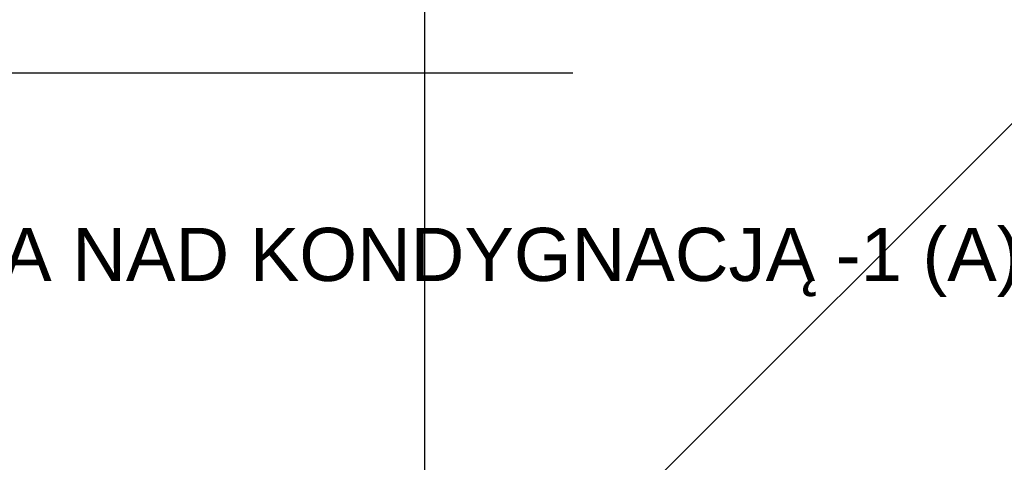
# Model space of a CAD drawing. Header units: centimetres. Extents: x -228435 to 46820, y -89367 to 152985.
# Tile 247 of 252: x -50348 to -41090, y 92434 to 96599. Entities that reach past the tile are written whole.
import ezdxf

# ---------------------------------------------------------------- set-up
doc = ezdxf.new("R2010")
doc.units = ezdxf.units.CM
doc.header["$LTSCALE"] = 50
doc.linetypes.add('Osie rzutów$0$DASHDOT2', pattern=[12.7, 6.35, -3.175, 0, -3.175])
for name, color, linetype in [('Osie rzutów$0$ARCH_INFO_OSIE_IST', 8, 'Osie rzutów$0$DASHDOT2'), ('Osie rzutów$0$ARCH_INFO_OSIE_OPISY_IST', 8, 'Continuous'), ('Pomieszczenia -05$0$ARCH_INFO_OPISY', 8, 'Continuous')]:
    doc.layers.add(name, color=color, linetype=linetype)
doc.styles.add('Pomieszczenia -05$0$Arial', font='ARIAL.TTF')

# ---------------------------------------------------------------- blocks, each defined once
blk = doc.blocks.new('Osie rzutów')
at = {"layer": 'Osie rzutów$0$ARCH_INFO_OSIE_IST', "ltscale": 10}
for p, q in [((7460, 12255), (7460, 15006.6)), ((8743.12, 14793.12), (7460, 13510)), ((4436.04, 14110), (7599.14, 14110))]:
    blk.add_line(p, q, dxfattribs=at)

msp = doc.modelspace()

# ---------------------------------------------------------------- block references
at = {"layer": 'Osie rzutów$0$ARCH_INFO_OSIE_OPISY_IST', "xscale": 10, "yscale": 10, "zscale": 10}
msp.add_blockref('Osie rzutów', (-121140, -45000), dxfattribs=at)

# ---------------------------------------------------------------- texts
at = {"layer": 'Pomieszczenia -05$0$ARCH_INFO_OPISY', "insert": (-46885.059, 94315.046), "char_height": 500, "width": 19873.35743, "attachment_point": 5, "style": 'Pomieszczenia -05$0$Arial'}
msp.add_mtext('PUSTKA NAD KONDYGNACJĄ -1 (A)', dxfattribs=at)

doc.saveas('drawing.dxf')
